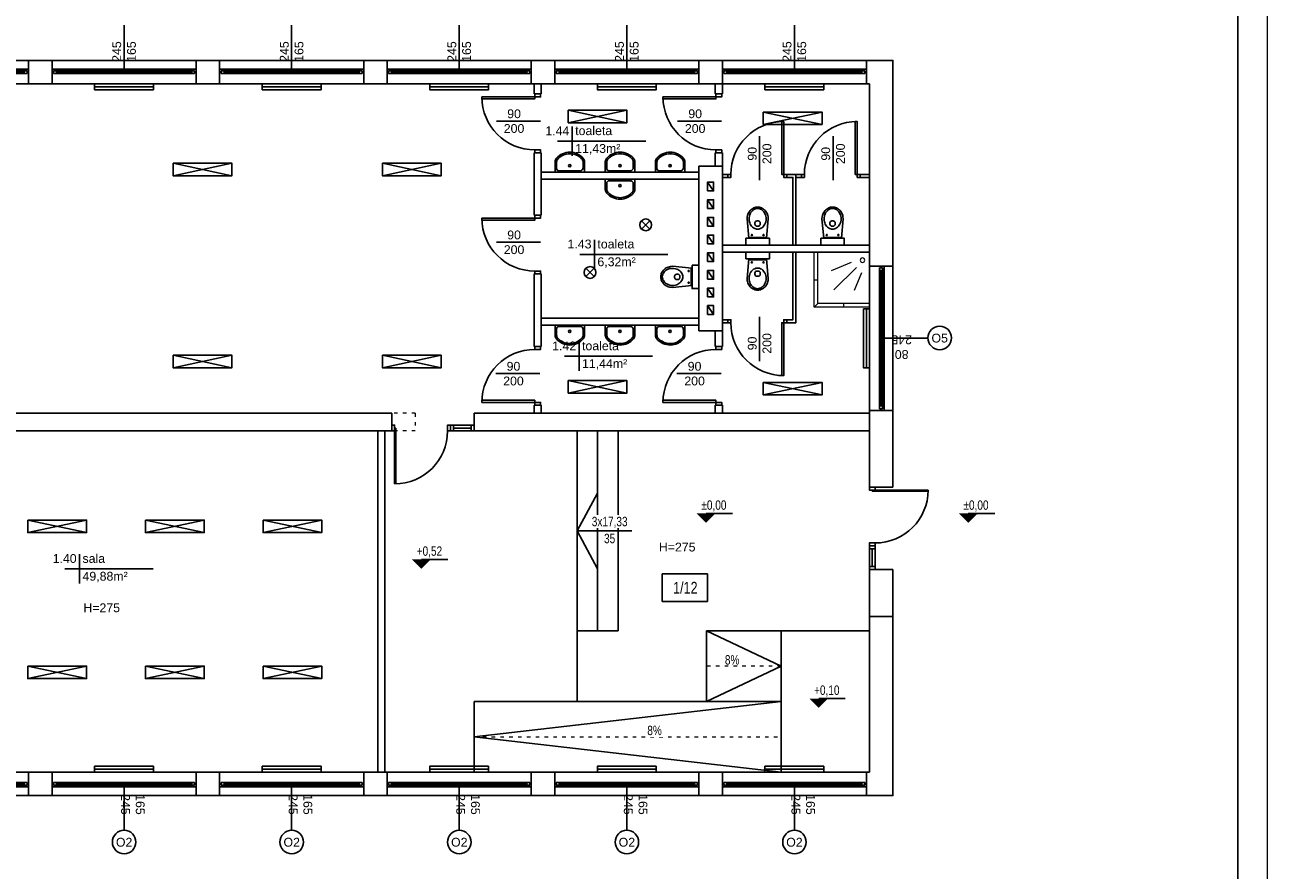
# Model space of a CAD drawing. Header units: millimetres. Extents: x 3698380 to 4312681, y 939872 to 1104488.
# Tile 19 of 93: x 3887852 to 3908980, y 1040163 to 1054534. Entities that reach past the tile are written whole.
import ezdxf
from ezdxf.enums import TextEntityAlignment as Align

# ---------------------------------------------------------------- set-up
doc = ezdxf.new("R2010")
doc.units = ezdxf.units.MM
doc.header["$LTSCALE"] = 10
doc.set_wipeout_variables(frame=1)
doc.linetypes.add('ACAD_ISO03W100', pattern=[30, 12, -18])
for name, color, linetype, lineweight in [('0 20 cienka', 8, 'Continuous', 20), ('sanitarka', 170, 'Continuous', 15), ('tabelka', 7, 'Continuous', 9)]:
    doc.layers.add(name, color=color, linetype=linetype, lineweight=lineweight)
for name, color, linetype in [('A_opis', 6, 'Continuous'), ('A_opis_pom', 3, 'Continuous'), ('A_rzędne', 1, 'Continuous'), ('A_sc_istn', 252, 'Continuous'), ('A_sc_proj', 2, 'Continuous'), ('A_stolarka', 252, 'Continuous'), ('A_wymiary', 1, 'Continuous')]:
    doc.layers.add(name, color=color, linetype=linetype)
doc.styles.get("Standard").update_dxf_attribs({"font": 'arial.ttf'})
doc.styles.add('Strzałki', font='ic-isocp.shx', dxfattribs={"width": 0.8})
doc.linetypes.add('TRACKS', pattern='A,0.15,[130,ltypeshp.shx,S=0.25,R=0,X=0,Y=0],0.15', length=0.3)

# ---------------------------------------------------------------- blocks, each defined once
blk = doc.blocks.new('*U462')
at = {"color": 252}
for p, q in [((-95, 20), (-100, 20)), ((-100, 15), (-97.5, 15)), ((-97.5, 15), (-97.5, 17.5)), ((-97.5, 17.5), (-95, 17.5)), ((-92.5, 17.5), (-97.5, 17.5)), ((-97.5, 17.5), (-97.5, 12.5)), ((-97.5, 12.5), (-92.5, 12.5)), ((-95, 17.5), (-95, 20)), ((140, 20), (-95, 20)), ((-92.5, 12.5), (-92.5, 17.5)), ((137.5, 17.5), (-92.5, 17.5)), ((-92.5, 15), (137.5, 15)), ((-92.5, 12.5), (137.5, 12.5)), ((-92.5, 12.5), (137.5, 12.5)), ((142.5, 17.5), (137.5, 17.5)), ((137.5, 17.5), (137.5, 12.5)), ((137.5, 12.5), (142.5, 12.5)), ((145, 20), (140, 20)), ((140, 20), (140, 17.5)), ((140, 17.5), (142.5, 17.5)), ((142.5, 17.5), (142.5, 15)), ((142.5, 12.5), (142.5, 17.5)), ((142.5, 15), (145, 15))]:
    blk.add_line(p, q, dxfattribs=at)
for points in [[(-100, 20), (-100, 15), (-97.5, 15)], [(145, 20), (145, 15), (142.5, 15)]]:
    blk.add_lwpolyline(points, dxfattribs=at)
blk = doc.blocks.new('*U338')
at = {"color": 252}
blk.add_lwpolyline([(75, 0), (0, 0)], dxfattribs=at)
for tag, p in [('S', (30, 5)), ('H', (30, -20))]:
    blk.add_attdef(tag, text='', height=15, dxfattribs=at).set_placement(p, align=Align.CENTER)
blk = doc.blocks.new('*U259')
at = {"color": 252}
blk.add_lwpolyline([(75, 0), (0, 0)], dxfattribs=at)
for tag, p in [('H', (30, 20)), ('S', (30, -5))]:
    blk.add_attdef(tag, text='', height=15, rotation=180, dxfattribs=at).set_placement(p, align=Align.CENTER)
blk = doc.blocks.new('*U469')
at = {"color": 252}
for points in [[(35, 900), (35, 0), (0, 0), (0, 900)], [(-50, -100), (0, -100), (0, 0), (-50, 0)], [(950, 0), (950, -100), (900, -100), (900, 0)]]:
    blk.add_lwpolyline(points, close=True, dxfattribs=at)
blk.add_arc((0, 0), 900, 0, 90, dxfattribs=at)
blk = doc.blocks.new('A$C06B75830')
blk.add_lwpolyline([(-72.7, 30), (-94.5, 30), (-94.5, -30), (-73.8, -30)])
blk.add_lwpolyline([(-81, -27), (-73.8, -27, 0.181953), (-68.1, -24.8, 0.455925), (-68.3, 25.1, 0.203273), (-74.3, 27), (-85.8, 27, 0.340204), (-91.5, 22.6), (-91.5, -22.6, 0.429071), (-86.9, -27)], format="xyb", close=True)
blk.add_lwpolyline([(-87.4, -30, 0.01945), (-86.8, -30), (-81, -30), (-73.8, -30, 0.181953), (-66.1, -27.1, 0.455925), (-66.4, 27.4, 0.199786), (-74.5, 30), (-85.8, 30)], format="xyb")
blk.add_circle((-81.5, -0.2), 2.32)
blk = doc.blocks.new('natrysk')
at = {"layer": 'sanitarka'}
blk.add_lwpolyline([(-851.6, 853.1), (-764.1, 853.1), (-764.1, 940.6), (-851.6, 940.6)], close=True, dxfattribs=at)
for points in [[(-851.6, 853.1), (-851.6, 846.8), (-764.1, 846.8), (-757.8, 846.8), (-757.8, 940.6), (-764.1, 940.6)], [(-829.5, 914.2), (-791.4, 876.2)], [(-820.8, 922.8), (-786.6, 908.6)], [(-838.1, 905.5), (-825.5, 875.1)], [(-757.8, 893.7), (-764.1, 893.7)], [(-807.8, 853.1), (-807.8, 846.8)], [(-764.1, 853.1), (-757.8, 846.8)]]:
    blk.add_lwpolyline(points, dxfattribs=at)
blk.add_circle((-840, 926.8), 3.81, dxfattribs=at)
blk = doc.blocks.new('A$C2A952524')
for p, q in [((-6.5, -22.6), (26.5, -19.5)), ((26.5, -19.5), (30.1, -19.8)), ((30.1, -19.8), (32, -20.2)), ((32, -20.2), (33.8, -20.8)), ((33.8, -20.8), (35.7, -21.5)), ((-6.5, -52.4), (-6.5, -22.6)), ((-5, -22.9), (-5, -37.5)), ((-5, -52.1), (-5, -37.5)), ((9.1, -35.7), (9, -37.5)), ((9.1, -39.3), (9, -37.5)), ((9.4, -34.3), (9.1, -35.7)), ((9.4, -40.7), (9.1, -39.3)), ((10.1, -32.5), (9.4, -34.3)), ((10.1, -42.5), (9.4, -40.7)), ((11.1, -30.6), (10.1, -32.5)), ((12.4, -28.9), (11.1, -30.6)), ((14, -27.3), (12.4, -28.9)), ((15.7, -26.1), (14, -27.3)), ((14, -37.5), (14, -36.5)), ((14, -37.5), (14, -38.5)), ((17.3, -25.1), (15.7, -26.1)), ((19.5, -24.2), (17.3, -25.1)), ((17.5, -33), (19.5, -33)), ((17.5, -42), (19.5, -42)), ((21.6, -23.6), (19.5, -24.2)), ((24.4, -23.1), (21.6, -23.6)), ((23, -36.5), (23, -37.5)), ((23, -38.5), (23, -37.5)), ((26.7, -23), (24.4, -23.1)), ((28.9, -23.1), (26.7, -23)), ((31, -23.5), (28.9, -23.1)), ((33.1, -24.1), (31, -23.5)), ((35.2, -25), (33.1, -24.1)), ((36.6, -25.7), (35.2, -25)), ((35.7, -21.5), (37.4, -22.4)), ((38.5, -27), (36.6, -25.7)), ((37.4, -22.4), (39.1, -23.5)), ((40.3, -28.6), (38.5, -27)), ((39.1, -23.5), (40.6, -24.8)), ((41, -29.5), (40.3, -28.6)), ((40.6, -24.8), (42, -26.2)), ((42.2, -31.1), (41, -29.5)), ((42, -26.2), (43.2, -27.7)), ((42.9, -32.5), (42.2, -31.1)), ((43.3, -33.5), (42.9, -32.5)), ((43.3, -41.5), (42.9, -42.5)), ((43.2, -27.7), (44.2, -29.2)), ((43.8, -35.3), (43.3, -33.5)), ((43.8, -39.7), (43.3, -41.5)), ((44, -37.2), (43.8, -35.3)), ((44, -37.8), (43.8, -39.7)), ((44, -37.5), (44, -37.2)), ((44, -37.5), (44, -37.8)), ((44.2, -29.2), (45.1, -30.9)), ((45.1, -30.9), (45.7, -32.5)), ((45.7, -32.5), (46.1, -34.2)), ((45.7, -42.5), (46.1, -40.8)), ((46.1, -34.2), (46.4, -35.9)), ((46.1, -40.8), (46.4, -39.1)), ((46.4, -35.9), (46.5, -37.5)), ((46.4, -39.1), (46.5, -37.5)), ((-6.5, -52.4), (26.5, -55.5)), ((11.1, -44.4), (10.1, -42.5)), ((12.4, -46.1), (11.1, -44.4)), ((14, -47.7), (12.4, -46.1)), ((15.7, -48.9), (14, -47.7)), ((17.3, -49.9), (15.7, -48.9)), ((19.5, -50.8), (17.3, -49.9)), ((21.6, -51.4), (19.5, -50.8)), ((24.4, -51.9), (21.6, -51.4)), ((26.7, -52), (24.4, -51.9)), ((26.5, -55.5), (30.1, -55.2)), ((28.9, -51.9), (26.7, -52)), ((31, -51.5), (28.9, -51.9)), ((30.1, -55.2), (32, -54.8)), ((33.1, -50.9), (31, -51.5)), ((32, -54.8), (33.8, -54.2)), ((35.2, -50), (33.1, -50.9)), ((33.8, -54.2), (35.7, -53.5)), ((36.6, -49.4), (35.2, -50)), ((35.7, -53.5), (37.4, -52.6)), ((38.5, -48.1), (36.6, -49.4)), ((37.4, -52.6), (39.1, -51.5)), ((40.3, -46.4), (38.5, -48.1)), ((39.1, -51.5), (40.6, -50.2)), ((41, -45.6), (40.3, -46.4)), ((40.6, -50.2), (42, -48.8)), ((42.2, -43.9), (41, -45.6)), ((42, -48.8), (43.2, -47.4)), ((42.9, -42.5), (42.2, -43.9)), ((43.2, -47.4), (44.2, -45.8)), ((44.2, -45.8), (45.1, -44.1)), ((45.1, -44.1), (45.7, -42.5))]:
    blk.add_line(p, q)
for centre in [(-0.9, -27.6), (-0.9, -47.4)]:
    blk.add_circle(centre, 0.965)
for centre, start, end in [((17.5, -36.5), 90, 180), ((17.5, -38.5), 180, 270), ((19.5, -36.5), 0, 90), ((19.5, -38.5), 270, 0)]:
    blk.add_arc(centre, 3.5, start, end)
blk = doc.blocks.new('*U470')
at = {"color": 252}
for points in [[(35, 900), (35, 0), (0, 0), (0, 900)], [(-50, -50), (0, -50), (0, 0), (-50, 0)], [(950, 0), (950, -50), (900, -50), (900, 0)]]:
    blk.add_lwpolyline(points, close=True, dxfattribs=at)
blk.add_arc((0, 0), 900, 0, 90, dxfattribs=at)
blk = doc.blocks.new('*U205')
blk.add_wipeout([(-7.5, -5), (7.5, -5), (7.5, 5), (-7.5, 5)])
for points in [[(-7.5, -5), (7.5, -5), (7.5, 5)], [(-7.5, 5), (7.5, 5), (7.5, -5), (-7.5, -5)]]:
    blk.add_lwpolyline(points, close=True)
blk.add_lwpolyline([(-7.5, 5), (-7.5, 5), (7.5, 5), (7.5, 5)])
blk = doc.blocks.new('jndf')
at = {"layer": 'A_stolarka', "ltscale": 2}
for p, q in [((6686, -1555594), (6686, -1556544)), ((6686, -1555594), (6706, -1555594)), ((6706, -1555594), (6706, -1556544))]:
    blk.add_line(p, q, dxfattribs=at)
for points in [[(5756, -1555644), (5806, -1555644), (5806, -1555544), (5756, -1555544)], [(6706, -1555644), (6756, -1555644), (6756, -1555544), (6706, -1555544)]]:
    blk.add_lwpolyline(points, close=True, dxfattribs=at)
blk.add_arc((6706, -1555644), 900, 180, 270, dxfattribs=at)
blk = doc.blocks.new('d')
at = {"layer": '0 20 cienka', "color": 252, "linetype": 'ACAD_ISO03W100', "ltscale": 0.5}
blk.add_line((3769391.27, 782227.02), (3774614.74, 782227.02), dxfattribs=at)
for points in [[(3768391.27, 787727.02), (3767991.27, 787727.02)], [(3768391.27, 787727.02), (3768391.27, 787427.02)], [(3768391.27, 787427.02), (3767991.27, 787427.02)]]:
    blk.add_lwpolyline(points, dxfattribs=at)
at = {"layer": 'A_opis_pom', "color": 252, "ltscale": 2}
blk.add_lwpolyline([(3772591.92, 784995.24), (3773360.85, 784995.24), (3773360.85, 784529.81), (3772591.92, 784529.81)], close=True, dxfattribs=at)
at = {"layer": 'A_rzędne', "color": 252}
for points in [[(3773338.87, 785864.77, 0, 320, 0), (3773338.87, 786024.77, 320, 320, 0)], [(3777796.43, 785864.77, 0, 320, 0), (3777796.43, 786024.77, 320, 320, 0)], [(3768496.09, 785083.42, 0, 320, 0), (3768496.09, 785243.42, 320, 320, 0)], [(3775253.89, 782717.96, 0, 320, 0), (3775253.89, 782877.96, 320, 320, 0)]]:
    blk.add_lwpolyline(points, format="xyseb", dxfattribs=at)
for points in [[(3773338.87, 786024.77), (3773788.87, 786024.77)], [(3777796.43, 786024.77), (3778246.43, 786024.77)], [(3768496.09, 785243.42), (3768946.09, 785243.42)], [(3775253.89, 782877.96), (3775703.89, 782877.96)]]:
    blk.add_lwpolyline(points, dxfattribs=at)
at = {"layer": 'A_sc_istn', "color": 252}
for points in [[(3745714.74, 821527.02), (3757114.74, 821527.02), (3757114.74, 802727.02), (3755914.74, 802727.02), (3755914.74, 802327.02), (3762014.74, 802327.02), (3762014.74, 795627.02), (3759114.74, 795627.02), (3759114.74, 793727.02), (3776514.74, 793727.02), (3776514.74, 786472.02)], [(3745714.74, 821127.02), (3756714.74, 821127.02), (3756714.74, 803127.02), (3755514.74, 803127.02), (3755514.74, 801927.02), (3761614.74, 801927.02), (3761614.74, 796027.02), (3758714.74, 796027.02), (3758714.74, 793327.02), (3776114.74, 793327.02), (3776114.74, 786472.02)], [(3761814.74, 793327.02), (3761814.74, 793727.02)], [(3762214.74, 793327.02), (3762214.74, 793727.02)], [(3764664.74, 793327.02), (3764664.74, 793727.02)], [(3765064.74, 793327.02), (3765064.74, 793727.02)], [(3767514.74, 793327.02), (3767514.74, 793727.02)], [(3767914.74, 793327.02), (3767914.74, 793727.02)], [(3770364.74, 793327.02), (3770364.74, 793727.02)], [(3770764.74, 793327.02), (3770764.74, 793727.02)], [(3773214.74, 793327.02), (3773214.74, 793727.02)], [(3773614.74, 793327.02), (3773614.74, 793727.02)], [(3776064.74, 793327.02), (3776064.74, 793727.02)], [(3770414.74, 793155.69), (3770414.74, 793327.02)], [(3770414.74, 793155.69), (3770534.74, 793155.69)], [(3770534.74, 793155.69), (3770534.74, 793327.02)], [(3773494.74, 793155.69), (3773494.74, 793327.02)], [(3773494.74, 793155.69), (3773614.74, 793155.69)], [(3773614.74, 793155.69), (3773614.74, 793327.02)], [(3770993.23, 792668.11), (3771993.23, 792880.24)], [(3771993.23, 792668.11), (3770993.23, 792880.24)], [(3774310.55, 792637.16), (3775310.55, 792849.29)], [(3775310.55, 792637.16), (3774310.55, 792849.29)], [(3771062.29, 792604.4), (3771062.29, 792104.4)], [(3772312.29, 792354.4), (3770812.29, 792354.4)], [(3770414.74, 791095.35), (3770414.74, 792155.69)], [(3770414.74, 792155.69), (3770534.74, 792155.69)], [(3770534.74, 791095.35), (3770534.74, 792155.69)], [(3773494.74, 791927.02), (3773494.74, 792155.69)], [(3773494.74, 792155.69), (3773614.74, 792155.69)], [(3773614.74, 791927.02), (3773614.74, 792155.69)], [(3764273.83, 791766.94), (3765273.83, 791979.07)], [(3765273.83, 791766.94), (3764273.83, 791979.07)], [(3767833.57, 791766.94), (3768833.57, 791979.07)], [(3768833.57, 791766.94), (3767833.57, 791979.07)], [(3773214.74, 789127.02), (3773214.74, 791927.02)], [(3773614.74, 791927.02), (3773214.74, 791927.02)], [(3773614.74, 789127.02), (3773614.74, 791927.02)], [(3773214.74, 791827.02), (3770534.74, 791827.02)], [(3773214.74, 791707.02), (3770534.74, 791707.02)], [(3773709.3, 791787.02), (3773614.74, 791787.02)], [(3773709.3, 791737.02), (3773614.74, 791737.02)], [(3773709.3, 791737.02), (3773709.3, 791787.02)], [(3774864.74, 790587.02), (3774864.74, 791787.02), (3774709.3, 791787.02)], [(3774709.3, 791787.02), (3774709.3, 791737.02)], [(3774814.74, 790587.02), (3774814.74, 791737.02), (3774709.3, 791737.02)], [(3774959.3, 791787.02), (3774864.74, 791787.02)], [(3774959.3, 791737.02), (3774864.74, 791737.02)], [(3774959.3, 791737.02), (3774959.3, 791787.02)], [(3776114.74, 791787.02), (3775959.3, 791787.02)], [(3775959.3, 791787.02), (3775959.3, 791737.02)], [(3776114.74, 791737.02), (3775959.3, 791737.02)], [(3770414.74, 791095.35), (3770534.74, 791095.35)], [(3772241.08, 791001.55), (3772382.51, 790860.13)], [(3772382.51, 791001.55), (3772241.08, 790860.13)], [(3771439.96, 790677.9), (3771439.96, 790177.9)], [(3772689.96, 790427.9), (3771189.96, 790427.9)], [(3776114.74, 790587.02), (3773614.74, 790587.02)], [(3776114.74, 790467.02), (3773614.74, 790467.02)], [(3774864.74, 790467.02), (3774864.74, 789267.02), (3774709.3, 789267.02)], [(3774814.74, 790467.02), (3774814.74, 789317.02), (3774709.3, 789317.02)], [(3776114.74, 790227.02), (3776514.74, 790227.02)], [(3770414.74, 788862.77), (3770414.74, 790095.35)], [(3770414.74, 790095.35), (3770534.74, 790095.35)], [(3770534.74, 788862.77), (3770534.74, 790095.35)], [(3771294.06, 790191.96), (3771435.48, 790050.54)], [(3771435.48, 790191.96), (3771294.06, 790050.54)], [(3773214.74, 789347.02), (3770534.74, 789347.02)], [(3773214.74, 789227.02), (3770534.74, 789227.02)], [(3773709.3, 789317.02), (3773614.74, 789317.02)], [(3773709.3, 789267.02), (3773614.74, 789267.02)], [(3773709.3, 789317.02), (3773709.3, 789267.02)], [(3774709.3, 789267.02), (3774709.3, 789317.02)], [(3771178.18, 788947.05), (3771178.18, 788447.05)], [(3773214.74, 789127.02), (3773614.74, 789127.02)], [(3773494.74, 789127.02), (3773494.74, 788862.77)], [(3773614.74, 789127.02), (3773614.74, 788862.77)], [(3770414.74, 788862.77), (3770534.74, 788862.77)], [(3773494.74, 788862.77), (3773614.74, 788862.77)], [(3764273.83, 788502.51), (3765273.83, 788714.65)], [(3765273.83, 788502.51), (3764273.83, 788714.65)], [(3767833.57, 788502.51), (3768833.57, 788714.65)], [(3768833.57, 788502.51), (3767833.57, 788714.65)], [(3772428.18, 788697.05), (3770928.18, 788697.05)], [(3770993.23, 788070.28), (3771993.23, 788282.41)], [(3771993.23, 788070.28), (3770993.23, 788282.41)], [(3774310.55, 788039.33), (3775310.55, 788251.46)], [(3775310.55, 788039.33), (3774310.55, 788251.46)], [(3767991.27, 787727.02), (3761447.71, 787727.02)], [(3776114.74, 787727.02), (3769391.27, 787727.02)], [(3769391.27, 787727.02), (3769391.27, 787427.02)], [(3770414.74, 787727.02), (3770414.74, 787862.77)], [(3770414.74, 787862.77), (3770534.74, 787862.77)], [(3770534.74, 787727.02), (3770534.74, 787862.77)], [(3773494.74, 787862.77), (3773494.74, 787727.02)], [(3773494.74, 787862.77), (3773614.74, 787862.77)], [(3773614.74, 787862.77), (3773614.74, 787727.02)], [(3776114.74, 787777.02), (3776514.74, 787777.02)], [(3767991.27, 787427.02), (3761447.71, 787427.02)], [(3767754.74, 787427.02), (3767754.74, 781627.02)], [(3767874.74, 787427.02), (3767874.74, 781627.02)], [(3776114.74, 787427.02), (3769391.27, 787427.02)], [(3761802.71, 785698.55), (3762802.71, 785910.68)], [(3762802.71, 785698.55), (3761802.71, 785910.68)], [(3763802.71, 785698.55), (3764802.71, 785910.68)], [(3764802.71, 785698.55), (3763802.71, 785910.68)], [(3765802.71, 785698.55), (3766802.71, 785910.68)], [(3766802.71, 785698.55), (3765802.71, 785910.68)], [(3762683.13, 785331.66), (3762683.13, 784831.66)], [(3776514.74, 785072.02), (3776514.74, 781227.02), (3749499.74, 781227.02)], [(3776114.74, 785072.02), (3776114.74, 781627.02), (3749499.74, 781627.02)], [(3763933.13, 785081.66), (3762433.13, 785081.66)], [(3761802.71, 783217.49), (3762802.71, 783429.63)], [(3762802.71, 783217.49), (3761802.71, 783429.63)], [(3763802.71, 783217.49), (3764802.71, 783429.63)], [(3764802.71, 783217.49), (3763802.71, 783429.63)], [(3765802.71, 783217.49), (3766802.71, 783429.63)], [(3766802.71, 783217.49), (3765802.71, 783429.63)], [(3761814.74, 781227.02), (3761814.74, 781627.02)], [(3762214.74, 781227.02), (3762214.74, 781627.02)], [(3764664.74, 781227.02), (3764664.74, 781627.02)], [(3765064.74, 781227.02), (3765064.74, 781627.02)], [(3767514.74, 781227.02), (3767514.74, 781627.02)], [(3767914.74, 781227.02), (3767914.74, 781627.02)], [(3770364.74, 781227.02), (3770364.74, 781627.02)], [(3770764.74, 781227.02), (3770764.74, 781627.02)], [(3773214.74, 781227.02), (3773214.74, 781627.02)], [(3773614.74, 781227.02), (3773614.74, 781627.02)], [(3776064.74, 781227.02), (3776064.74, 781627.02)]]:
    blk.add_lwpolyline(points, dxfattribs=at)
for points in [[(3763939.74, 793327.02), (3762939.74, 793327.02), (3762939.74, 793227.02), (3763939.74, 793227.02)], [(3766789.74, 793327.02), (3765789.74, 793327.02), (3765789.74, 793227.02), (3766789.74, 793227.02)], [(3769639.74, 793327.02), (3768639.74, 793327.02), (3768639.74, 793227.02), (3769639.74, 793227.02)], [(3772489.74, 793327.02), (3771489.74, 793327.02), (3771489.74, 793227.02), (3772489.74, 793227.02)], [(3775339.74, 793327.02), (3774339.74, 793327.02), (3774339.74, 793227.02), (3775339.74, 793227.02)], [(3770993.23, 792880.24), (3771993.23, 792880.24), (3771993.23, 792668.11), (3770993.23, 792668.11)], [(3774310.55, 792849.29), (3775310.55, 792849.29), (3775310.55, 792637.16), (3774310.55, 792637.16)], [(3764273.83, 791979.07), (3765273.83, 791979.07), (3765273.83, 791766.94), (3764273.83, 791766.94)], [(3767833.57, 791979.07), (3768833.57, 791979.07), (3768833.57, 791766.94), (3767833.57, 791766.94)], [(3774015.62, 790703), (3774015.62, 790587.02), (3774414.22, 790587.02), (3774414.22, 790703)], [(3775290.44, 790703), (3775290.44, 790587.02), (3775689.04, 790587.02), (3775689.04, 790703)], [(3774015.62, 790351.04), (3774015.62, 790467.02), (3774414.22, 790467.02), (3774414.22, 790351.04)], [(3773098.76, 790245.76), (3773214.74, 790245.76), (3773214.74, 789847.16), (3773098.76, 789847.16)], [(3776014.74, 789502.02), (3776014.74, 788502.02), (3776114.74, 788502.02), (3776114.74, 789502.02)], [(3764273.83, 788714.65), (3765273.83, 788714.65), (3765273.83, 788502.51), (3764273.83, 788502.51)], [(3767833.57, 788714.65), (3768833.57, 788714.65), (3768833.57, 788502.51), (3767833.57, 788502.51)], [(3770993.23, 788282.41), (3771993.23, 788282.41), (3771993.23, 788070.28), (3770993.23, 788070.28)], [(3774310.55, 788251.46), (3775310.55, 788251.46), (3775310.55, 788039.33), (3774310.55, 788039.33)], [(3761802.71, 785910.68), (3762802.71, 785910.68), (3762802.71, 785698.55), (3761802.71, 785698.55)], [(3763802.71, 785910.68), (3764802.71, 785910.68), (3764802.71, 785698.55), (3763802.71, 785698.55)], [(3765802.71, 785910.68), (3766802.71, 785910.68), (3766802.71, 785698.55), (3765802.71, 785698.55)], [(3761802.71, 783429.63), (3762802.71, 783429.63), (3762802.71, 783217.49), (3761802.71, 783217.49)], [(3763802.71, 783429.63), (3764802.71, 783429.63), (3764802.71, 783217.49), (3763802.71, 783217.49)], [(3765802.71, 783429.63), (3766802.71, 783429.63), (3766802.71, 783217.49), (3765802.71, 783217.49)], [(3763939.74, 781727.02), (3762939.74, 781727.02), (3762939.74, 781627.02), (3763939.74, 781627.02)], [(3766789.74, 781727.02), (3765789.74, 781727.02), (3765789.74, 781627.02), (3766789.74, 781627.02)], [(3769639.74, 781727.02), (3768639.74, 781727.02), (3768639.74, 781627.02), (3769639.74, 781627.02)], [(3772489.74, 781727.02), (3771489.74, 781727.02), (3771489.74, 781627.02), (3772489.74, 781627.02)], [(3775339.74, 781727.02), (3774339.74, 781727.02), (3774339.74, 781627.02), (3775339.74, 781627.02)]]:
    blk.add_lwpolyline(points, close=True, dxfattribs=at)
at = {"layer": 'A_sc_istn', "color": 252, "linetype": 'TRACKS', "ltscale": 20}
for points in [[(3763939.74, 793277.02), (3762939.74, 793277.02)], [(3766789.74, 793277.02), (3765789.74, 793277.02)], [(3769639.74, 793277.02), (3768639.74, 793277.02)], [(3772489.74, 793277.02), (3771489.74, 793277.02)], [(3775339.74, 793277.02), (3774339.74, 793277.02)], [(3776064.74, 789502.02), (3776064.74, 788502.02)], [(3763939.74, 781677.02), (3762939.74, 781677.02)], [(3766789.74, 781677.02), (3765789.74, 781677.02)], [(3769639.74, 781677.02), (3768639.74, 781677.02)], [(3772489.74, 781677.02), (3771489.74, 781677.02)], [(3775339.74, 781677.02), (3774339.74, 781677.02)]]:
    blk.add_lwpolyline(points, dxfattribs=at)
at = {"layer": 'A_sc_istn', "color": 252}
for centre, radius in [((3772311.8, 790930.84), 100), ((3771364.77, 790121.25), 100), ((3777311.25, 789008.69), 200), ((3763441.05, 780437.26), 200), ((3766291.05, 780437.26), 200), ((3769141.05, 780437.26), 200), ((3771991.05, 780437.26), 200), ((3774841.05, 780437.26), 200)]:
    blk.add_circle(centre, radius, dxfattribs=at)
at = {"layer": 'A_sc_proj', "color": 252, "ltscale": 2}
for p, q in [((3767991.27, 787727.02), (3767991.27, 787427.02)), ((3776514.74, 786472.02), (3776114.74, 786472.02)), ((3776114.74, 785072.02), (3776514.74, 785072.02)), ((3776114.74, 784272.02), (3776514.74, 784272.02))]:
    blk.add_line(p, q, dxfattribs=at)
at = {"layer": 'A_stolarka', "color": 252, "ltscale": 2}
for p, q in [((3769341.27, 787477.02), (3769041.27, 787477.02)), ((3776164.74, 785122.02), (3776164.74, 785422.02))]:
    blk.add_line(p, q, dxfattribs=at)
at = {"layer": 'A_stolarka', "color": 252}
for p, q in [((3771144.24, 782827.02), (3771144.24, 787427.02)), ((3771494.24, 784027.02), (3771494.24, 787427.02)), ((3771844.24, 784027.02), (3771844.24, 787427.02)), ((3771844.24, 784027.02), (3771144.24, 784027.02)), ((3773344.24, 782827.02), (3773344.24, 784027.02)), ((3773344.24, 784027.02), (3774614.74, 783427.02)), ((3774614.74, 782827.02), (3774614.74, 784027.02)), ((3774614.74, 783427.02), (3773344.24, 782827.02)), ((3774614.74, 782827.02), (3769391.27, 782227.02)), ((3774614.74, 781627.02), (3774614.74, 782827.02)), ((3769391.27, 782227.02), (3774614.74, 781627.02)), ((3774614.74, 781627.02), (3774614.74, 781727.02))]:
    blk.add_line(p, q, dxfattribs=at)
at = {"layer": 'A_stolarka', "color": 252, "ltscale": 2}
for points in [[(3768991.27, 787427.02), (3769041.27, 787427.02), (3769041.27, 787527.02), (3768991.27, 787527.02)], [(3768991.27, 787527.02), (3769391.27, 787527.02), (3769391.27, 787427.02), (3768991.27, 787427.02)], [(3769391.27, 787427.02), (3769341.27, 787427.02), (3769341.27, 787527.02), (3769391.27, 787527.02)], [(3776214.74, 785472.02), (3776214.74, 785422.02), (3776114.74, 785422.02), (3776114.74, 785472.02)], [(3776114.74, 785472.02), (3776114.74, 785072.02), (3776214.74, 785072.02), (3776214.74, 785472.02)], [(3776214.74, 785072.02), (3776214.74, 785122.02), (3776114.74, 785122.02), (3776114.74, 785072.02)]]:
    blk.add_lwpolyline(points, close=True, dxfattribs=at)
at = {"layer": 'A_stolarka', "color": 252}
for points in [[(3776114.74, 784027.02), (3773344.24, 784027.02)], [(3774614.74, 782827.02), (3769391.27, 782827.02)], [(3769391.27, 781627.02), (3769391.27, 782827.02)]]:
    blk.add_lwpolyline(points, dxfattribs=at)
at = {"layer": 'A_sc_istn', "color": 252, "linetype": 'ACAD_ISO03W100'}
ref = blk.add_blockref('*U259', (3763439.74, 793577.05), dxfattribs=dict(at, xscale=-10, yscale=10, zscale=10, rotation=269.9999999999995))
ref.add_attrib('S', '245', dxfattribs={"layer": '0', "color": 252, "height": 150, "rotation": 90}).set_placement((3763389.74, 793877.05), align=Align.CENTER)
ref.add_attrib('H', '165', dxfattribs={"layer": '0', "color": 252, "height": 150, "rotation": 90}).set_placement((3763639.74, 793877.05), align=Align.CENTER)
ref = blk.add_blockref('*U259', (3766289.74, 793577.05), dxfattribs=dict(at, xscale=-10, yscale=10, zscale=10, rotation=269.9999999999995))
ref.add_attrib('S', '245', dxfattribs={"layer": '0', "color": 252, "height": 150, "rotation": 90}).set_placement((3766239.74, 793877.05), align=Align.CENTER)
ref.add_attrib('H', '165', dxfattribs={"layer": '0', "color": 252, "height": 150, "rotation": 90}).set_placement((3766489.74, 793877.05), align=Align.CENTER)
ref = blk.add_blockref('*U259', (3769139.74, 793577.05), dxfattribs=dict(at, xscale=-10, yscale=10, zscale=10, rotation=269.9999999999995))
ref.add_attrib('S', '245', dxfattribs={"layer": '0', "color": 252, "height": 150, "rotation": 90}).set_placement((3769089.74, 793877.05), align=Align.CENTER)
ref.add_attrib('H', '165', dxfattribs={"layer": '0', "color": 252, "height": 150, "rotation": 90}).set_placement((3769339.74, 793877.05), align=Align.CENTER)
ref = blk.add_blockref('*U259', (3771989.74, 793577.05), dxfattribs=dict(at, xscale=-10, yscale=10, zscale=10, rotation=269.9999999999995))
ref.add_attrib('S', '245', dxfattribs={"layer": '0', "color": 252, "height": 150, "rotation": 90}).set_placement((3771939.74, 793877.05), align=Align.CENTER)
ref.add_attrib('H', '165', dxfattribs={"layer": '0', "color": 252, "height": 150, "rotation": 90}).set_placement((3772189.74, 793877.05), align=Align.CENTER)
ref = blk.add_blockref('*U259', (3774839.74, 793577.05), dxfattribs=dict(at, xscale=-10, yscale=10, zscale=10, rotation=269.9999999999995))
ref.add_attrib('S', '245', dxfattribs={"layer": '0', "color": 252, "height": 150, "rotation": 90}).set_placement((3774789.74, 793877.05), align=Align.CENTER)
ref.add_attrib('H', '165', dxfattribs={"layer": '0', "color": 252, "height": 150, "rotation": 90}).set_placement((3775039.74, 793877.05), align=Align.CENTER)
at = {"layer": 'A_sc_istn', "color": 252}
for name, p, xscale, yscale, zscale, rotation in [('*U462', (3760814.74, 793377.05), -10, 10, 10, 359.9999999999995), ('*U462', (3763664.74, 793377.05), -10, 10, 10, 359.9999999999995), ('*U462', (3766514.74, 793377.05), -10, 10, 10, 359.9999999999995), ('*U462', (3769364.74, 793377.05), -10, 10, 10, 359.9999999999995), ('*U462', (3772214.74, 793377.05), -10, 10, 10, 359.9999999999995), ('*U462', (3775064.74, 793377.05), -10, 10, 10, 359.9999999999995), ('A$C06B75830', (3771021.25, 792614.55), -8.333333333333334, 8.333333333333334, 8.333333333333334, 270.0000000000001), ('A$C06B75830', (3771874.56, 792614.55), -8.333333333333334, 8.333333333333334, 8.333333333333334, 270.0000000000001), ('A$C06B75830', (3772727.87, 792614.55), -8.333333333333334, 8.333333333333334, 8.333333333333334, 270.0000000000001), ('A$C06B75830', (3771874.56, 790919.49), 8.333333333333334, 8.333333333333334, 8.333333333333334, 269.9999999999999), ('A$C2A952524', (3774589.76, 790768.31), -10, 10, 10, 270), ('A$C2A952524', (3775864.59, 790768.31), -10, 10, 10, 270), ('A$C2A952524', (3773033.45, 789671.62), 10, 10, 10, 180), ('A$C2A952524', (3774589.76, 790285.73), 10, 10, 10, 270), ('*U462', (3776164.77, 788777.02), -10, 10, 10, 270), ('A$C06B75830', (3771021.25, 788439.49), 8.333333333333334, 8.333333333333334, 8.333333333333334, 269.9999999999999), ('A$C06B75830', (3771874.56, 788439.49), 8.333333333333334, 8.333333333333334, 8.333333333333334, 269.9999999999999), ('A$C06B75830', (3772727.87, 788439.49), 8.333333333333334, 8.333333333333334, 8.333333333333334, 269.9999999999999), ('*U462', (3760364.74, 781576.99), -10, 10, 10, 180), ('*U462', (3763214.74, 781576.99), -10, 10, 10, 180), ('*U462', (3766064.74, 781576.99), -10, 10, 10, 180), ('*U462', (3768914.74, 781576.99), -10, 10, 10, 180), ('*U462', (3771764.74, 781576.99), -10, 10, 10, 180), ('*U462', (3774614.74, 781576.99), -10, 10, 10, 180)]:
    blk.add_blockref(name, p, dxfattribs=dict(at, xscale=xscale, yscale=yscale, zscale=zscale, rotation=rotation))
at = {"layer": 'A_sc_istn', "color": 252, "xscale": -1, "rotation": 90}
for p in [(3770424.74, 793105.69), (3773504.74, 793105.69), (3770424.74, 791045.35)]:
    blk.add_blockref('*U469', p, dxfattribs=at)
at = {"layer": 'A_sc_istn', "color": 252, "linetype": 'ACAD_ISO03W100', "xscale": 10, "yscale": 10, "zscale": 10}
for p in [(3769772.57, 792694.4), (3772852.57, 792694.4), (3769772.57, 790634.06), (3769762.57, 788401.47), (3772842.57, 788401.47)]:
    blk.add_blockref('*U338', p, dxfattribs=at).add_auto_attribs({'S': '90', 'H': '200'})
at = {"layer": 'A_sc_istn', "color": 252, "xscale": -1}
for p in [(3774659.3, 791787.02), (3775909.3, 791787.02)]:
    blk.add_blockref('*U470', p, dxfattribs=at)
at = {"layer": 'A_sc_istn', "color": 252, "linetype": 'ACAD_ISO03W100', "xscale": 10, "yscale": 10, "zscale": 10, "rotation": 270}
for p in [(3774248.01, 792439.2), (3775498.01, 792439.2)]:
    blk.add_blockref('*U259', p, dxfattribs=at).add_auto_attribs({'S': '90', 'H': '200'})
at = {"layer": 'A_sc_istn', "color": 252, "xscale": -10, "yscale": 10, "zscale": 10}
blk.add_blockref('natrysk', (3767598.97, 781061.5), dxfattribs=at)
at = {"layer": 'A_sc_istn', "color": 252, "linetype": 'ACAD_ISO03W100'}
ref = blk.add_blockref('*U259', (3774248.01, 788614.85), dxfattribs=dict(at, xscale=-10, yscale=10, zscale=10, rotation=270))
ref.add_attrib('S', '90', dxfattribs={"layer": '0', "color": 252, "height": 150, "rotation": 90}).set_placement((3774198.01, 788914.85), align=Align.CENTER)
ref.add_attrib('H', '200', dxfattribs={"layer": '0', "color": 252, "height": 150, "rotation": 90}).set_placement((3774448.01, 788914.85), align=Align.CENTER)
at = {"layer": 'A_sc_istn', "color": 252}
for name, p, rotation in [('*U470', (3774659.3, 789267.02), 180), ('*U469', (3770424.74, 787912.77), 90.00000000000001), ('*U469', (3773504.74, 787912.77), 90.00000000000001)]:
    blk.add_blockref(name, p, dxfattribs=dict(at, rotation=rotation))
at = {"layer": 'A_sc_istn', "color": 252, "linetype": 'ACAD_ISO03W100'}
ref = blk.add_blockref('*U259', (3776364.77, 789002.02), dxfattribs=dict(at, xscale=-10, yscale=10, zscale=10, rotation=180))
ref.add_attrib('S', '245', dxfattribs={"layer": '0', "color": 252, "height": 150, "rotation": 180}).set_placement((3776664.77, 789052.02), align=Align.CENTER)
ref.add_attrib('H', '80', dxfattribs={"layer": '0', "color": 252, "height": 150, "rotation": 180}).set_placement((3776664.77, 788802.02), align=Align.CENTER)
ref = blk.add_blockref('*U338', (3763439.74, 781377), dxfattribs=dict(at, xscale=-10, yscale=10, zscale=10, rotation=90))
ref.add_attrib('S', '245', dxfattribs={"layer": '0', "color": 252, "height": 150, "rotation": 270}).set_placement((3763389.74, 781077), align=Align.CENTER)
ref.add_attrib('H', '165', dxfattribs={"layer": '0', "color": 252, "height": 150, "rotation": 270}).set_placement((3763639.74, 781077), align=Align.CENTER)
ref = blk.add_blockref('*U338', (3766289.74, 781377), dxfattribs=dict(at, xscale=-10, yscale=10, zscale=10, rotation=90))
ref.add_attrib('S', '245', dxfattribs={"layer": '0', "color": 252, "height": 150, "rotation": 270}).set_placement((3766239.74, 781077), align=Align.CENTER)
ref.add_attrib('H', '165', dxfattribs={"layer": '0', "color": 252, "height": 150, "rotation": 270}).set_placement((3766489.74, 781077), align=Align.CENTER)
ref = blk.add_blockref('*U338', (3769139.74, 781377), dxfattribs=dict(at, xscale=-10, yscale=10, zscale=10, rotation=90))
ref.add_attrib('S', '245', dxfattribs={"layer": '0', "color": 252, "height": 150, "rotation": 270}).set_placement((3769089.74, 781077), align=Align.CENTER)
ref.add_attrib('H', '165', dxfattribs={"layer": '0', "color": 252, "height": 150, "rotation": 270}).set_placement((3769339.74, 781077), align=Align.CENTER)
ref = blk.add_blockref('*U338', (3771989.74, 781377), dxfattribs=dict(at, xscale=-10, yscale=10, zscale=10, rotation=90))
ref.add_attrib('S', '245', dxfattribs={"layer": '0', "color": 252, "height": 150, "rotation": 270}).set_placement((3771939.74, 781077), align=Align.CENTER)
ref.add_attrib('H', '165', dxfattribs={"layer": '0', "color": 252, "height": 150, "rotation": 270}).set_placement((3772189.74, 781077), align=Align.CENTER)
ref = blk.add_blockref('*U338', (3774839.74, 781377), dxfattribs=dict(at, xscale=-10, yscale=10, zscale=10, rotation=90))
ref.add_attrib('S', '245', dxfattribs={"layer": '0', "color": 252, "height": 150, "rotation": 270}).set_placement((3774789.74, 781077), align=Align.CENTER)
ref.add_attrib('H', '165', dxfattribs={"layer": '0', "color": 252, "height": 150, "rotation": 270}).set_placement((3775039.74, 781077), align=Align.CENTER)
at = {"layer": 'A_stolarka', "color": 252, "xscale": -1}
blk.add_blockref('jndf', (3774747, 2343070.77), dxfattribs=at)
at = {"layer": 'A_stolarka', "color": 252, "rotation": 90}
blk.add_blockref('jndf', (2220571, 779716.29), dxfattribs=at)
at = {"layer": 'A_sc_istn', "color": 252}
for s, width, insert, char_height, attachment_point in [('{\\H0.5x;1.44}', 232.5953, (3771012.29, 792454.4), 300, 9), ('{\\H0.5x;toaleta}', 232.5953, (3771112.29, 792454.4), 300, 7), ('{\\H0.5x;11,43m²}', 232.5953, (3771112.29, 792304.4), 300, 1), ('{\\H0.5x;1.43}', 232.5953, (3771389.96, 790527.9), 300, 9), ('{\\H0.5x;toaleta}', 232.5953, (3771489.96, 790527.9), 300, 7), ('{\\H0.5x;6,32m²}', 232.5953, (3771489.96, 790377.9), 300, 1), ('{\\H0.5x;1.42}', 232.5953, (3771128.18, 788797.05), 300, 9), ('{\\H0.5x;toaleta}', 232.5953, (3771228.18, 788797.05), 300, 7), ('{\\H0.5x;O5}', 232.5953, (3777171.54, 788928.72), 300, 7), ('{\\H0.5x;11,44m²}', 232.5953, (3771228.18, 788647.05), 300, 1), ('{\\H0.5x;sala}', 232.5953, (3762733.13, 785181.66), 300, 7), ('H=275', 129.7048, (3772846.83, 785451.92), 150, 5), ('{\\H0.5x;1.40}', 232.5953, (3762633.13, 785181.66), 300, 9), ('{\\H0.5x;49,88m²}', 232.5953, (3762733.13, 785031.66), 300, 1), ('H=275', 129.7048, (3763059.52, 784419.4), 150, 5), ('{\\H0.5x;O2}', 232.5953, (3763301.34, 780357.3), 300, 7), ('{\\H0.5x;O2}', 232.5953, (3766151.34, 780357.3), 300, 7), ('{\\H0.5x;O2}', 232.5953, (3769001.34, 780357.3), 300, 7), ('{\\H0.5x;O2}', 232.5953, (3771851.34, 780357.3), 300, 7), ('{\\H0.5x;O2}', 232.5953, (3774701.34, 780357.3), 300, 7)]:
    blk.add_mtext_dynamic_manual_height_columns(s, width=width, gutter_width=12.5, heights=[0], dxfattribs=dict(at, insert=insert, char_height=char_height, attachment_point=attachment_point))
at = {"layer": 'A_sc_istn', "color": 252, "xscale": 10, "yscale": 10, "zscale": 10, "rotation": 90}
for p in [(3773414.95, 791582.02), (3773414.95, 791282.02), (3773414.95, 790982.02), (3773414.95, 790682.02), (3773414.95, 790382.02), (3773414.95, 790082.02), (3773414.95, 789782.02), (3773414.95, 789482.02)]:
    blk.add_blockref('*U205', p, dxfattribs=at)
at = {"layer": 'A_opis', "color": 252, "char_height": 160, "attachment_point": 5, "style": 'Strzałki', "bg_fill": 3, "box_fill_scale": 1.2, "bg_fill_color": 256}
for s, insert, bg_fill_transparency in [('35', (3771697.86, 785597.02), 10554628), ('8%', (3773781.74, 783534.24), 3932682), ('8%', (3772462.01, 782334.24), 3932682)]:
    blk.add_mtext(s, dxfattribs=dict(at, insert=insert, bg_fill_transparency=bg_fill_transparency))
at = {"layer": 'A_opis_pom', "color": 252, "insert": (3772984.91, 784760.07), "char_height": 200, "attachment_point": 5, "style": 'Strzałki', "bg_fill": 3, "box_fill_scale": 1.2, "bg_fill_color": 256, "bg_fill_transparency": 10554628}
blk.add_mtext('1/12', dxfattribs=at)
at = {"layer": 'A_rzędne', "color": 252, "char_height": 160, "attachment_point": 5, "style": 'Strzałki', "bg_fill": 3, "box_fill_scale": 1, "bg_fill_color": 256, "bg_fill_transparency": 3933612}
for s, insert in [('{\\C1;%%P0,00}', (3773471.23, 786151.44)), ('{\\C1;%%P0,00}', (3777928.79, 786151.44)), ('{\\C1;+0,52}', (3768633.05, 785370.09)), ('{\\C1;+0,10}', (3775390.84, 783004.62))]:
    blk.add_mtext(s, dxfattribs=dict(at, insert=insert))
at = {"layer": '0 20 cienka', "color": 252, "linetype": 'ACAD_ISO03W100', "ltscale": 0.5}
blk.add_line((3774614.74, 783427.02), (3773344.24, 783427.02), dxfattribs=at)
at = {"layer": 'A_opis', "color": 252}
blk.add_lwpolyline([(3772075.82, 785727.02), (3771144.24, 785727.02)], dxfattribs=at)
at = {"layer": 'A_opis', "color": 252, "insert": (3771698.59, 785872.26), "char_height": 160, "attachment_point": 5, "style": 'Strzałki', "bg_fill": 3, "box_fill_scale": 1.2, "bg_fill_color": 256, "bg_fill_transparency": 10554628}
blk.add_mtext('3x17,33', dxfattribs=at)
at = {"layer": 'A_opis', "color": 252}
for q in [(3771494.24, 786369.62), (3771494.24, 785084.43)]:
    blk.add_line((3771144.24, 785727.02), q, dxfattribs=at)

msp = doc.modelspace()

# ---------------------------------------------------------------- block references
at = {"layer": 'A_wymiary'}
msp.add_blockref('d', (126100, 260203), dxfattribs=at)

# ---------------------------------------------------------------- next in the draw order: linework, layer by layer
at = {"layer": 'DEFPOINTS'}
msp.add_lwpolyline([(3819480, 1027322), (3819480, 1085722), (3908480, 1085722), (3908480, 1027322)], close=True, dxfattribs=at)
at = {"layer": 'tabelka'}
for points in [[(3818980, 1026822), (3818980, 1086222), (3908980, 1086222), (3908980, 1026822)], [(3821480, 1027322), (3821480, 1085722), (3908480, 1085722), (3908480, 1027322)]]:
    msp.add_lwpolyline(points, close=True, dxfattribs=at)

doc.saveas('drawing.dxf')
